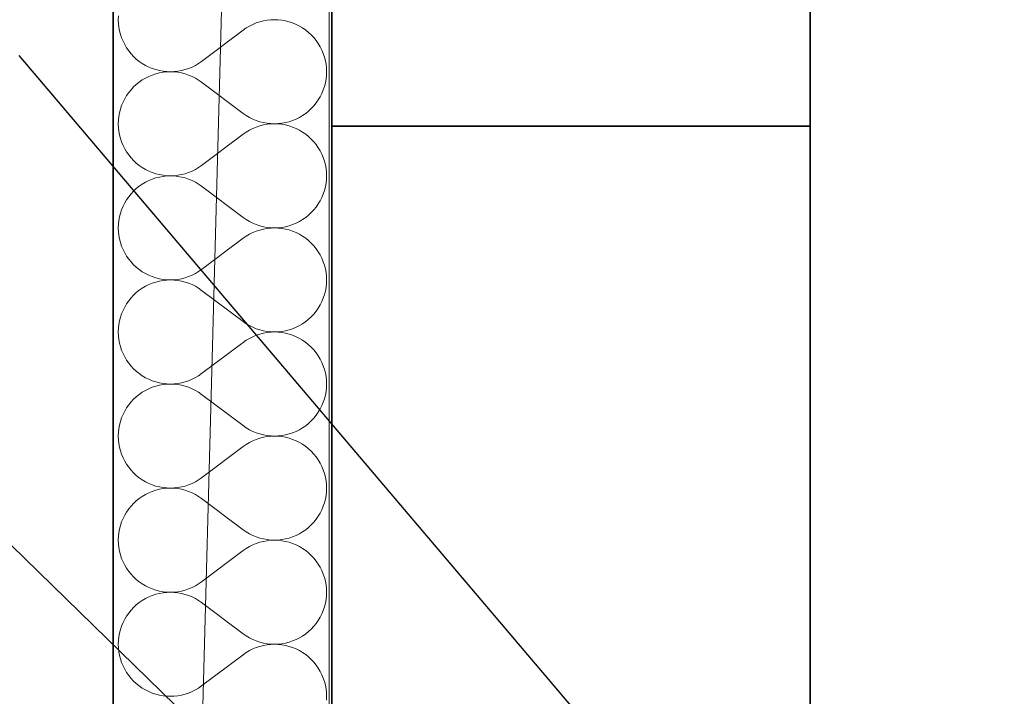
# Model space of a CAD drawing. Header units: millimetres. Extents: x -8078 to 234695, y -4319 to 602442.
# Tile 110 of 152: x 80102 to 80822, y 283991 to 284486. Entities that reach past the tile are written whole.
import ezdxf

# ---------------------------------------------------------------- set-up
doc = ezdxf.new("R2010")
doc.units = ezdxf.units.MM
doc.header["$MEASUREMENT"] = 0
for name, color, linetype in [('#podkład', 252, 'Continuous'), ('- A - ocieplenie', 7, 'Continuous'), ('FLUID-WK6-150-NUM', 7, 'Continuous'), ('Konstrukcja - Stropy', 7, 'Continuous'), ('Konstrukcja - Ściany zewnętrzne', 7, 'Continuous')]:
    doc.layers.add(name, color=color, linetype=linetype)
doc.styles.add('FDBES', font='simplex.shx')
doc.dimstyles.new('FDBES', dxfattribs={"dimscale": 50, "dimtxt": 4, "dimasz": 2.5, "dimexe": 0.8, "dimexo": 2, "dimgap": 1, "dimtad": 1, "dimdsep": 46, "dimtxsty": 'FDBES', "dimcen": 2.5, "dimclrd": 4, "dimclre": 5, "dimadec": 0, "dimazin": 0, "dimtfac": 1, "dimtmove": 0, "dimatfit": 3, "dimfxl": 1, "dimarcsym": 0})

# ---------------------------------------------------------------- blocks, each defined once
blk = doc.blocks.new('UHYGFFFF')
at = {"layer": '- A - ocieplenie', "color": 252, "linetype": 'Continuous', "lineweight": 35, "ltscale": 100}
for p, q in [((19777.48, 387506.86), (19777.48, 382744.35)), ((19937.48, 382893.65), (19937.48, 387506.86))]:
    blk.add_line(p, q, dxfattribs=at)
at = {"layer": '- A - ocieplenie', "color": 252, "linetype": 'Continuous', "lineweight": 13, "ltscale": 100}
for p, q in [((19781.39, 385007.58), (19781.29, 385004.86)), ((19781.29, 385004.86), (19781.39, 385002.14)), ((19892.83, 385004.76), (19890.13, 385004.47)), ((19895.55, 385004.86), (19892.83, 385004.76)), ((19898.27, 385004.76), (19895.55, 385004.86)), ((19900.97, 385004.47), (19898.27, 385004.76)), ((19781.39, 385002.14), (19781.68, 384999.43)), ((19781.68, 384999.43), (19782.16, 384996.76)), ((19874.95, 384998.79), (19872.72, 384997.24)), ((19877.29, 385000.18), (19874.95, 384998.79)), ((19879.72, 385001.4), (19877.29, 385000.18)), ((19882.23, 385002.45), (19879.72, 385001.4)), ((19884.81, 385003.31), (19882.23, 385002.45)), ((19887.45, 385003.98), (19884.81, 385003.31)), ((19890.13, 385004.47), (19887.45, 385003.98)), ((19903.65, 385003.99), (19900.97, 385004.47)), ((19906.29, 385003.32), (19903.65, 385003.99)), ((19908.87, 385002.46), (19906.29, 385003.32)), ((19911.38, 385001.42), (19908.87, 385002.46)), ((19913.82, 385000.21), (19911.38, 385001.42)), ((19916.16, 384998.82), (19913.82, 385000.21)), ((19918.39, 384997.27), (19916.16, 384998.82)), ((19782.16, 384996.76), (19782.83, 384994.12)), ((19782.83, 384994.12), (19783.69, 384991.54)), ((19783.69, 384991.54), (19784.73, 384989.03)), ((19872.72, 384997.24), (19842.24, 384974.38)), ((19920.51, 384995.56), (19918.39, 384997.27)), ((19922.5, 384993.71), (19920.51, 384995.56)), ((19924.36, 384991.72), (19922.5, 384993.71)), ((19926.06, 384989.6), (19924.36, 384991.72)), ((19784.73, 384989.03), (19785.95, 384986.59)), ((19785.95, 384986.59), (19787.34, 384984.25)), ((19787.34, 384984.25), (19788.89, 384982.02)), ((19927.62, 384987.37), (19926.06, 384989.6)), ((19929.01, 384985.03), (19927.62, 384987.37)), ((19930.22, 384982.59), (19929.01, 384985.03)), ((19788.89, 384982.02), (19790.6, 384979.9)), ((19790.6, 384979.9), (19792.45, 384977.91)), ((19792.45, 384977.91), (19794.45, 384976.06)), ((19794.45, 384976.06), (19796.57, 384974.35)), ((19931.27, 384980.08), (19930.22, 384982.59)), ((19932.12, 384977.5), (19931.27, 384980.08)), ((19932.8, 384974.86), (19932.12, 384977.5)), ((19796.57, 384974.35), (19798.8, 384972.8)), ((19798.8, 384972.8), (19801.14, 384971.41)), ((19801.14, 384971.41), (19803.57, 384970.2)), ((19803.57, 384970.2), (19806.09, 384969.16)), ((19806.09, 384969.16), (19808.67, 384968.3)), ((19830.14, 384968.31), (19832.72, 384969.18)), ((19832.72, 384969.18), (19835.24, 384970.22)), ((19835.24, 384970.22), (19837.67, 384971.44)), ((19837.67, 384971.44), (19840.01, 384972.83)), ((19840.01, 384972.83), (19842.24, 384974.38)), ((19933.28, 384972.19), (19932.8, 384974.86)), ((19933.57, 384969.48), (19933.28, 384972.19)), ((19933.67, 384966.76), (19933.57, 384969.48)), ((19801.14, 384962.11), (19798.8, 384960.72)), ((19803.57, 384963.33), (19801.14, 384962.11)), ((19806.09, 384964.37), (19803.57, 384963.33)), ((19808.67, 384965.23), (19806.09, 384964.37)), ((19808.67, 384968.3), (19811.31, 384967.63)), ((19811.31, 384965.9), (19808.67, 384965.23)), ((19811.31, 384967.63), (19813.98, 384967.15)), ((19813.98, 384966.38), (19811.31, 384965.9)), ((19813.98, 384967.15), (19816.69, 384966.86)), ((19816.69, 384966.67), (19813.98, 384966.38)), ((19816.69, 384966.86), (19819.41, 384966.76)), ((19819.41, 384966.76), (19816.69, 384966.67)), ((19819.41, 384966.76), (19822.13, 384966.86)), ((19822.13, 384966.66), (19819.41, 384966.76)), ((19822.13, 384966.86), (19824.83, 384967.15)), ((19824.83, 384966.37), (19822.13, 384966.66)), ((19824.83, 384967.15), (19827.51, 384967.64)), ((19827.51, 384965.89), (19824.83, 384966.37)), ((19827.51, 384967.64), (19830.14, 384968.31)), ((19830.14, 384965.21), (19827.51, 384965.89)), ((19832.72, 384964.35), (19830.14, 384965.21)), ((19835.24, 384963.31), (19832.72, 384964.35)), ((19837.67, 384962.09), (19835.24, 384963.31)), ((19840.01, 384960.7), (19837.67, 384962.09)), ((19932.8, 384958.66), (19933.28, 384961.34)), ((19933.28, 384961.34), (19933.57, 384964.04)), ((19933.57, 384964.04), (19933.67, 384966.76)), ((19792.45, 384955.61), (19790.6, 384953.62)), ((19794.45, 384957.47), (19792.45, 384955.61)), ((19796.57, 384959.17), (19794.45, 384957.47)), ((19798.8, 384960.72), (19796.57, 384959.17)), ((19842.24, 384959.14), (19840.01, 384960.7)), ((19872.72, 384936.29), (19842.24, 384959.14)), ((19931.27, 384953.44), (19932.12, 384956.03)), ((19932.12, 384956.03), (19932.8, 384958.66)), ((19785.95, 384946.93), (19784.73, 384944.5)), ((19787.34, 384949.27), (19785.95, 384946.93)), ((19788.89, 384951.51), (19787.34, 384949.27)), ((19790.6, 384953.62), (19788.89, 384951.51)), ((19927.62, 384946.16), (19929.01, 384948.5)), ((19929.01, 384948.5), (19930.22, 384950.93)), ((19930.22, 384950.93), (19931.27, 384953.44)), ((19783.69, 384941.99), (19782.83, 384939.4)), ((19784.73, 384944.5), (19783.69, 384941.99)), ((19920.51, 384937.96), (19922.5, 384939.82)), ((19922.5, 384939.82), (19924.36, 384941.81)), ((19924.36, 384941.81), (19926.06, 384943.93)), ((19926.06, 384943.93), (19927.62, 384946.16)), ((19781.68, 384934.09), (19781.39, 384931.39)), ((19782.16, 384936.77), (19781.68, 384934.09)), ((19782.83, 384939.4), (19782.16, 384936.77)), ((19872.72, 384936.29), (19874.95, 384934.73)), ((19874.95, 384934.73), (19877.29, 384933.34)), ((19877.29, 384933.34), (19879.72, 384932.12)), ((19911.38, 384932.1), (19913.82, 384933.32)), ((19913.82, 384933.32), (19916.16, 384934.71)), ((19916.16, 384934.71), (19918.39, 384936.26)), ((19918.39, 384936.26), (19920.51, 384937.96)), ((19781.39, 384931.39), (19781.29, 384928.67)), ((19781.29, 384928.67), (19781.39, 384925.95)), ((19781.39, 384925.95), (19781.68, 384923.24)), ((19879.72, 384932.12), (19882.23, 384931.08)), ((19882.23, 384926.26), (19879.72, 384925.21)), ((19882.23, 384931.08), (19884.81, 384930.22)), ((19884.81, 384927.12), (19882.23, 384926.26)), ((19884.81, 384930.22), (19887.45, 384929.54)), ((19887.45, 384927.79), (19884.81, 384927.12)), ((19887.45, 384929.54), (19890.13, 384929.06)), ((19890.13, 384928.28), (19887.45, 384927.79)), ((19890.13, 384929.06), (19892.83, 384928.77)), ((19892.83, 384928.57), (19890.13, 384928.28)), ((19892.83, 384928.77), (19895.55, 384928.67)), ((19895.55, 384928.67), (19892.83, 384928.57)), ((19895.55, 384928.67), (19898.27, 384928.76)), ((19898.27, 384928.57), (19895.55, 384928.67)), ((19898.27, 384928.76), (19900.97, 384929.05)), ((19900.97, 384928.28), (19898.27, 384928.57)), ((19900.97, 384929.05), (19903.65, 384929.53)), ((19903.65, 384927.8), (19900.97, 384928.28)), ((19903.65, 384929.53), (19906.29, 384930.21)), ((19906.29, 384927.13), (19903.65, 384927.8)), ((19906.29, 384930.21), (19908.87, 384931.06)), ((19908.87, 384926.27), (19906.29, 384927.13)), ((19908.87, 384931.06), (19911.38, 384932.1)), ((19911.38, 384925.23), (19908.87, 384926.27)), ((19913.82, 384924.02), (19911.38, 384925.23)), ((19781.68, 384923.24), (19782.16, 384920.57)), ((19782.16, 384920.57), (19782.83, 384917.93)), ((19872.72, 384921.05), (19842.24, 384898.19)), ((19874.95, 384922.6), (19872.72, 384921.05)), ((19877.29, 384923.99), (19874.95, 384922.6)), ((19879.72, 384925.21), (19877.29, 384923.99)), ((19916.16, 384922.63), (19913.82, 384924.02)), ((19918.39, 384921.08), (19916.16, 384922.63)), ((19920.51, 384919.37), (19918.39, 384921.08)), ((19922.5, 384917.52), (19920.51, 384919.37)), ((19782.83, 384917.93), (19783.69, 384915.35)), ((19783.69, 384915.35), (19784.73, 384912.84)), ((19784.73, 384912.84), (19785.95, 384910.4)), ((19924.36, 384915.53), (19922.5, 384917.52)), ((19926.06, 384913.41), (19924.36, 384915.53)), ((19927.62, 384911.18), (19926.06, 384913.41)), ((19929.01, 384908.84), (19927.62, 384911.18)), ((19785.95, 384910.4), (19787.34, 384908.06)), ((19787.34, 384908.06), (19788.89, 384905.83)), ((19788.89, 384905.83), (19790.6, 384903.71)), ((19790.6, 384903.71), (19792.45, 384901.72)), ((19930.22, 384906.4), (19929.01, 384908.84)), ((19931.27, 384903.89), (19930.22, 384906.4)), ((19932.12, 384901.31), (19931.27, 384903.89)), ((19792.45, 384901.72), (19794.45, 384899.87)), ((19794.45, 384899.87), (19796.57, 384898.16)), ((19796.57, 384898.16), (19798.8, 384896.61)), ((19798.8, 384896.61), (19801.14, 384895.22)), ((19837.67, 384895.25), (19840.01, 384896.64)), ((19840.01, 384896.64), (19842.24, 384898.19)), ((19932.8, 384898.67), (19932.12, 384901.31)), ((19933.28, 384896), (19932.8, 384898.67)), ((19801.14, 384895.22), (19803.57, 384894.01)), ((19803.57, 384894.01), (19806.09, 384892.97)), ((19806.09, 384892.97), (19808.67, 384892.11)), ((19808.67, 384892.11), (19811.31, 384891.44)), ((19811.31, 384889.71), (19808.67, 384889.03)), ((19811.31, 384891.44), (19813.98, 384890.96)), ((19813.98, 384890.19), (19811.31, 384889.71)), ((19813.98, 384890.96), (19816.69, 384890.67)), ((19816.69, 384890.48), (19813.98, 384890.19)), ((19816.69, 384890.67), (19819.41, 384890.57)), ((19819.41, 384890.57), (19816.69, 384890.48)), ((19819.41, 384890.57), (19822.13, 384890.67)), ((19822.13, 384890.47), (19819.41, 384890.57)), ((19822.13, 384890.67), (19824.83, 384890.96)), ((19824.83, 384890.18), (19822.13, 384890.47)), ((19824.83, 384890.96), (19827.51, 384891.45)), ((19827.51, 384889.7), (19824.83, 384890.18)), ((19827.51, 384891.45), (19830.14, 384892.12)), ((19830.14, 384889.02), (19827.51, 384889.7)), ((19830.14, 384892.12), (19832.72, 384892.98)), ((19832.72, 384892.98), (19835.24, 384894.03)), ((19835.24, 384894.03), (19837.67, 384895.25)), ((19933.57, 384893.29), (19933.28, 384896)), ((19933.67, 384890.57), (19933.57, 384893.29)), ((19933.57, 384887.85), (19933.67, 384890.57)), ((19796.57, 384882.98), (19794.45, 384881.28)), ((19798.8, 384884.53), (19796.57, 384882.98)), ((19801.14, 384885.92), (19798.8, 384884.53)), ((19803.57, 384887.14), (19801.14, 384885.92)), ((19806.09, 384888.18), (19803.57, 384887.14)), ((19808.67, 384889.03), (19806.09, 384888.18)), ((19832.72, 384888.16), (19830.14, 384889.02)), ((19835.24, 384887.12), (19832.72, 384888.16)), ((19837.67, 384885.9), (19835.24, 384887.12)), ((19840.01, 384884.51), (19837.67, 384885.9)), ((19842.24, 384882.95), (19840.01, 384884.51)), ((19872.72, 384860.1), (19842.24, 384882.95)), ((19932.12, 384879.84), (19932.8, 384882.47)), ((19932.8, 384882.47), (19933.28, 384885.15)), ((19933.28, 384885.15), (19933.57, 384887.85)), ((19788.89, 384875.31), (19787.34, 384873.08)), ((19790.6, 384877.43), (19788.89, 384875.31)), ((19792.45, 384879.42), (19790.6, 384877.43)), ((19794.45, 384881.28), (19792.45, 384879.42)), ((19930.22, 384874.74), (19931.27, 384877.25)), ((19931.27, 384877.25), (19932.12, 384879.84)), ((19784.73, 384868.31), (19783.69, 384865.8)), ((19785.95, 384870.74), (19784.73, 384868.31)), ((19787.34, 384873.08), (19785.95, 384870.74)), ((19924.36, 384865.62), (19926.06, 384867.73)), ((19926.06, 384867.73), (19927.62, 384869.97)), ((19927.62, 384869.97), (19929.01, 384872.31)), ((19929.01, 384872.31), (19930.22, 384874.74)), ((19782.16, 384860.58), (19781.68, 384857.9)), ((19782.83, 384863.21), (19782.16, 384860.58)), ((19783.69, 384865.8), (19782.83, 384863.21)), ((19918.39, 384860.07), (19920.51, 384861.77)), ((19920.51, 384861.77), (19922.5, 384863.63)), ((19922.5, 384863.63), (19924.36, 384865.62)), ((19781.39, 384855.2), (19781.29, 384852.48)), ((19781.68, 384857.9), (19781.39, 384855.2)), ((19872.72, 384860.1), (19874.95, 384858.54)), ((19874.95, 384858.54), (19877.29, 384857.15)), ((19877.29, 384857.15), (19879.72, 384855.93)), ((19879.72, 384855.93), (19882.23, 384854.89)), ((19882.23, 384854.89), (19884.81, 384854.03)), ((19884.81, 384854.03), (19887.45, 384853.35)), ((19887.45, 384853.35), (19890.13, 384852.87)), ((19900.97, 384852.86), (19903.65, 384853.34)), ((19903.65, 384853.34), (19906.29, 384854.01)), ((19906.29, 384854.01), (19908.87, 384854.87)), ((19908.87, 384854.87), (19911.38, 384855.91)), ((19911.38, 384855.91), (19913.82, 384857.13)), ((19913.82, 384857.13), (19916.16, 384858.52)), ((19916.16, 384858.52), (19918.39, 384860.07)), ((19781.29, 384852.48), (19781.39, 384849.76)), ((19781.39, 384849.76), (19781.68, 384847.05)), ((19781.68, 384847.05), (19782.16, 384844.38)), ((19874.95, 384846.41), (19872.72, 384844.86)), ((19877.29, 384847.8), (19874.95, 384846.41)), ((19879.72, 384849.02), (19877.29, 384847.8)), ((19882.23, 384850.06), (19879.72, 384849.02)), ((19884.81, 384850.93), (19882.23, 384850.06)), ((19887.45, 384851.6), (19884.81, 384850.93)), ((19890.13, 384852.09), (19887.45, 384851.6)), ((19890.13, 384852.87), (19892.83, 384852.58)), ((19892.83, 384852.38), (19890.13, 384852.09)), ((19892.83, 384852.58), (19895.55, 384852.48)), ((19895.55, 384852.48), (19892.83, 384852.38)), ((19895.55, 384852.48), (19898.27, 384852.57)), ((19898.27, 384852.38), (19895.55, 384852.48)), ((19898.27, 384852.57), (19900.97, 384852.86)), ((19900.97, 384852.09), (19898.27, 384852.38)), ((19903.65, 384851.61), (19900.97, 384852.09)), ((19906.29, 384850.94), (19903.65, 384851.61)), ((19908.87, 384850.08), (19906.29, 384850.94)), ((19911.38, 384849.04), (19908.87, 384850.08)), ((19913.82, 384847.83), (19911.38, 384849.04)), ((19916.16, 384846.44), (19913.82, 384847.83)), ((19918.39, 384844.89), (19916.16, 384846.44)), ((19782.16, 384844.38), (19782.83, 384841.74)), ((19782.83, 384841.74), (19783.69, 384839.16)), ((19783.69, 384839.16), (19784.73, 384836.65)), ((19872.72, 384844.86), (19842.24, 384822)), ((19920.51, 384843.18), (19918.39, 384844.89)), ((19922.5, 384841.33), (19920.51, 384843.18)), ((19924.36, 384839.34), (19922.5, 384841.33)), ((19926.06, 384837.22), (19924.36, 384839.34)), ((19784.73, 384836.65), (19785.95, 384834.21)), ((19785.95, 384834.21), (19787.34, 384831.87)), ((19787.34, 384831.87), (19788.89, 384829.64)), ((19927.62, 384834.99), (19926.06, 384837.22)), ((19929.01, 384832.65), (19927.62, 384834.99)), ((19930.22, 384830.21), (19929.01, 384832.65)), ((19788.89, 384829.64), (19790.6, 384827.52)), ((19790.6, 384827.52), (19792.45, 384825.53)), ((19792.45, 384825.53), (19794.45, 384823.68)), ((19931.27, 384827.7), (19930.22, 384830.21)), ((19932.12, 384825.12), (19931.27, 384827.7)), ((19932.8, 384822.48), (19932.12, 384825.12)), ((19794.45, 384823.68), (19796.57, 384821.97)), ((19796.57, 384821.97), (19798.8, 384820.42)), ((19798.8, 384820.42), (19801.14, 384819.03)), ((19801.14, 384819.03), (19803.57, 384817.82)), ((19803.57, 384817.82), (19806.09, 384816.78)), ((19832.72, 384816.79), (19835.24, 384817.84)), ((19835.24, 384817.84), (19837.67, 384819.06)), ((19837.67, 384819.06), (19840.01, 384820.45)), ((19840.01, 384820.45), (19842.24, 384822)), ((19933.28, 384819.81), (19932.8, 384822.48)), ((19933.57, 384817.1), (19933.28, 384819.81)), ((19803.57, 384810.95), (19801.14, 384809.73)), ((19806.09, 384811.99), (19803.57, 384810.95)), ((19806.09, 384816.78), (19808.67, 384815.92)), ((19808.67, 384812.84), (19806.09, 384811.99)), ((19808.67, 384815.92), (19811.31, 384815.25)), ((19811.31, 384813.52), (19808.67, 384812.84)), ((19811.31, 384815.25), (19813.98, 384814.77)), ((19813.98, 384814), (19811.31, 384813.52)), ((19813.98, 384814.77), (19816.69, 384814.48)), ((19816.69, 384814.29), (19813.98, 384814)), ((19816.69, 384814.48), (19819.41, 384814.38)), ((19819.41, 384814.38), (19816.69, 384814.29)), ((19819.41, 384814.38), (19822.13, 384814.48)), ((19822.13, 384814.28), (19819.41, 384814.38)), ((19822.13, 384814.48), (19824.83, 384814.77)), ((19824.83, 384813.99), (19822.13, 384814.28)), ((19824.83, 384814.77), (19827.51, 384815.26)), ((19827.51, 384813.51), (19824.83, 384813.99)), ((19827.51, 384815.26), (19830.14, 384815.93)), ((19830.14, 384812.83), (19827.51, 384813.51)), ((19830.14, 384815.93), (19832.72, 384816.79)), ((19832.72, 384811.97), (19830.14, 384812.83)), ((19835.24, 384810.93), (19832.72, 384811.97)), ((19837.67, 384809.71), (19835.24, 384810.93)), ((19933.28, 384808.96), (19933.57, 384811.66)), ((19933.67, 384814.38), (19933.57, 384817.1)), ((19933.57, 384811.66), (19933.67, 384814.38)), ((19792.45, 384803.23), (19790.6, 384801.24)), ((19794.45, 384805.09), (19792.45, 384803.23)), ((19796.57, 384806.79), (19794.45, 384805.09)), ((19798.8, 384808.34), (19796.57, 384806.79)), ((19801.14, 384809.73), (19798.8, 384808.34)), ((19840.01, 384808.32), (19837.67, 384809.71)), ((19842.24, 384806.76), (19840.01, 384808.32)), ((19872.72, 384783.91), (19842.24, 384806.76)), ((19931.27, 384801.06), (19932.12, 384803.64)), ((19932.12, 384803.64), (19932.8, 384806.28)), ((19932.8, 384806.28), (19933.28, 384808.96)), ((19787.34, 384796.89), (19785.95, 384794.55)), ((19788.89, 384799.12), (19787.34, 384796.89)), ((19790.6, 384801.24), (19788.89, 384799.12)), ((19927.62, 384793.78), (19929.01, 384796.12)), ((19929.01, 384796.12), (19930.22, 384798.55)), ((19930.22, 384798.55), (19931.27, 384801.06)), ((19783.69, 384789.6), (19782.83, 384787.02)), ((19784.73, 384792.12), (19783.69, 384789.6)), ((19785.95, 384794.55), (19784.73, 384792.12)), ((19922.5, 384787.44), (19924.36, 384789.43)), ((19924.36, 384789.43), (19926.06, 384791.54)), ((19926.06, 384791.54), (19927.62, 384793.78)), ((19781.68, 384781.71), (19781.39, 384779.01)), ((19782.16, 384784.39), (19781.68, 384781.71)), ((19782.83, 384787.02), (19782.16, 384784.39)), ((19872.72, 384783.91), (19874.95, 384782.35)), ((19874.95, 384782.35), (19877.29, 384780.96)), ((19913.82, 384780.94), (19916.16, 384782.33)), ((19916.16, 384782.33), (19918.39, 384783.88)), ((19918.39, 384783.88), (19920.51, 384785.58)), ((19920.51, 384785.58), (19922.5, 384787.44)), ((19781.39, 384779.01), (19781.29, 384776.29)), ((19781.29, 384776.29), (19781.39, 384773.57)), ((19877.29, 384780.96), (19879.72, 384779.74)), ((19879.72, 384779.74), (19882.23, 384778.7)), ((19882.23, 384778.7), (19884.81, 384777.84)), ((19884.81, 384774.74), (19882.23, 384773.87)), ((19884.81, 384777.84), (19887.45, 384777.16)), ((19887.45, 384775.41), (19884.81, 384774.74)), ((19887.45, 384777.16), (19890.13, 384776.68)), ((19890.13, 384775.9), (19887.45, 384775.41)), ((19890.13, 384776.68), (19892.83, 384776.39)), ((19892.83, 384776.19), (19890.13, 384775.9)), ((19892.83, 384776.39), (19895.55, 384776.29)), ((19895.55, 384776.29), (19892.83, 384776.19)), ((19895.55, 384776.29), (19898.27, 384776.38)), ((19898.27, 384776.19), (19895.55, 384776.29)), ((19898.27, 384776.38), (19900.97, 384776.67)), ((19900.97, 384775.9), (19898.27, 384776.19)), ((19900.97, 384776.67), (19903.65, 384777.15)), ((19903.65, 384775.42), (19900.97, 384775.9)), ((19903.65, 384777.15), (19906.29, 384777.82)), ((19906.29, 384774.75), (19903.65, 384775.42)), ((19906.29, 384777.82), (19908.87, 384778.68)), ((19908.87, 384773.89), (19906.29, 384774.75)), ((19908.87, 384778.68), (19911.38, 384779.72)), ((19911.38, 384779.72), (19913.82, 384780.94)), ((19781.39, 384773.57), (19781.68, 384770.86)), ((19781.68, 384770.86), (19782.16, 384768.19)), ((19782.16, 384768.19), (19782.83, 384765.55)), ((19872.72, 384768.67), (19842.24, 384745.81)), ((19874.95, 384770.22), (19872.72, 384768.67)), ((19877.29, 384771.61), (19874.95, 384770.22)), ((19879.72, 384772.83), (19877.29, 384771.61)), ((19882.23, 384773.87), (19879.72, 384772.83)), ((19911.38, 384772.85), (19908.87, 384773.89)), ((19913.82, 384771.63), (19911.38, 384772.85)), ((19916.16, 384770.25), (19913.82, 384771.63)), ((19918.39, 384768.7), (19916.16, 384770.25)), ((19920.51, 384766.99), (19918.39, 384768.7)), ((19922.5, 384765.14), (19920.51, 384766.99)), ((19782.83, 384765.55), (19783.69, 384762.97)), ((19783.69, 384762.97), (19784.73, 384760.46)), ((19784.73, 384760.46), (19785.95, 384758.02)), ((19924.36, 384763.15), (19922.5, 384765.14)), ((19926.06, 384761.03), (19924.36, 384763.15)), ((19927.62, 384758.79), (19926.06, 384761.03)), ((19785.95, 384758.02), (19787.34, 384755.68)), ((19787.34, 384755.68), (19788.89, 384753.45)), ((19788.89, 384753.45), (19790.6, 384751.33)), ((19929.01, 384756.46), (19927.62, 384758.79)), ((19930.22, 384754.02), (19929.01, 384756.46)), ((19931.27, 384751.51), (19930.22, 384754.02)), ((19790.6, 384751.33), (19792.45, 384749.34)), ((19792.45, 384749.34), (19794.45, 384747.49)), ((19794.45, 384747.49), (19796.57, 384745.78)), ((19796.57, 384745.78), (19798.8, 384744.23)), ((19840.01, 384744.26), (19842.24, 384745.81)), ((19932.12, 384748.93), (19931.27, 384751.51)), ((19932.8, 384746.29), (19932.12, 384748.93)), ((19933.28, 384743.62), (19932.8, 384746.29)), ((19798.8, 384744.23), (19801.14, 384742.84)), ((19801.14, 384742.84), (19803.57, 384741.63)), ((19803.57, 384741.63), (19806.09, 384740.59)), ((19806.09, 384740.59), (19808.67, 384739.73)), ((19808.67, 384739.73), (19811.31, 384739.06)), ((19811.31, 384739.06), (19813.98, 384738.58)), ((19813.98, 384738.58), (19816.69, 384738.29)), ((19816.69, 384738.1), (19813.98, 384737.81)), ((19816.69, 384738.29), (19819.41, 384738.19)), ((19819.41, 384738.19), (19816.69, 384738.1)), ((19819.41, 384738.19), (19822.13, 384738.29)), ((19822.13, 384738.09), (19819.41, 384738.19)), ((19822.13, 384738.29), (19824.83, 384738.58)), ((19824.83, 384737.8), (19822.13, 384738.09)), ((19824.83, 384738.58), (19827.51, 384739.07)), ((19827.51, 384739.07), (19830.14, 384739.74)), ((19830.14, 384739.74), (19832.72, 384740.6)), ((19832.72, 384740.6), (19835.24, 384741.65)), ((19835.24, 384741.65), (19837.67, 384742.87)), ((19837.67, 384742.87), (19840.01, 384744.26)), ((19933.57, 384740.91), (19933.28, 384743.62)), ((19933.67, 384738.19), (19933.57, 384740.91)), ((19933.57, 384735.47), (19933.67, 384738.19)), ((19798.8, 384732.15), (19796.57, 384730.6)), ((19801.14, 384733.54), (19798.8, 384732.15)), ((19803.57, 384734.76), (19801.14, 384733.54)), ((19806.09, 384735.8), (19803.57, 384734.76)), ((19808.67, 384736.65), (19806.09, 384735.8)), ((19811.31, 384737.33), (19808.67, 384736.65)), ((19813.98, 384737.81), (19811.31, 384737.33)), ((19827.51, 384737.31), (19824.83, 384737.8)), ((19830.14, 384736.64), (19827.51, 384737.31)), ((19832.72, 384735.78), (19830.14, 384736.64)), ((19835.24, 384734.74), (19832.72, 384735.78)), ((19837.67, 384733.52), (19835.24, 384734.74)), ((19840.01, 384732.13), (19837.67, 384733.52)), ((19842.24, 384730.57), (19840.01, 384732.13)), ((19932.8, 384730.09), (19933.28, 384732.77)), ((19933.28, 384732.77), (19933.57, 384735.47)), ((19790.6, 384725.05), (19788.89, 384722.93)), ((19792.45, 384727.04), (19790.6, 384725.05)), ((19794.45, 384728.9), (19792.45, 384727.04)), ((19796.57, 384730.6), (19794.45, 384728.9)), ((19872.72, 384707.72), (19842.24, 384730.57)), ((19930.22, 384722.36), (19931.27, 384724.87)), ((19931.27, 384724.87), (19932.12, 384727.45)), ((19932.12, 384727.45), (19932.8, 384730.09)), ((19785.95, 384718.36), (19784.73, 384715.93)), ((19787.34, 384720.7), (19785.95, 384718.36)), ((19788.89, 384722.93), (19787.34, 384720.7)), ((19926.06, 384715.35), (19927.62, 384717.59)), ((19927.62, 384717.59), (19929.01, 384719.93)), ((19929.01, 384719.93), (19930.22, 384722.36)), ((19782.83, 384710.83), (19782.16, 384708.2)), ((19783.69, 384713.41), (19782.83, 384710.83)), ((19784.73, 384715.93), (19783.69, 384713.41)), ((19918.39, 384707.69), (19920.51, 384709.39)), ((19920.51, 384709.39), (19922.5, 384711.25)), ((19922.5, 384711.25), (19924.36, 384713.24)), ((19924.36, 384713.24), (19926.06, 384715.35)), ((19781.39, 384702.81), (19781.29, 384700.1)), ((19781.68, 384705.52), (19781.39, 384702.81)), ((19782.16, 384708.2), (19781.68, 384705.52)), ((19872.72, 384707.72), (19874.95, 384706.16)), ((19874.95, 384706.16), (19877.29, 384704.77)), ((19877.29, 384704.77), (19879.72, 384703.55)), ((19879.72, 384703.55), (19882.23, 384702.51)), ((19882.23, 384702.51), (19884.81, 384701.65)), ((19906.29, 384701.63), (19908.87, 384702.49)), ((19908.87, 384702.49), (19911.38, 384703.53)), ((19911.38, 384703.53), (19913.82, 384704.75)), ((19913.82, 384704.75), (19916.16, 384706.14)), ((19916.16, 384706.14), (19918.39, 384707.69)), ((19781.29, 384700.1), (19781.39, 384697.38)), ((19781.39, 384697.38), (19781.68, 384694.67)), ((19781.68, 384694.67), (19782.16, 384692)), ((19877.29, 384695.42), (19874.95, 384694.03)), ((19879.72, 384696.64), (19877.29, 384695.42)), ((19882.23, 384697.68), (19879.72, 384696.64)), ((19884.81, 384698.54), (19882.23, 384697.68)), ((19884.81, 384701.65), (19887.45, 384700.97)), ((19887.45, 384699.22), (19884.81, 384698.54)), ((19887.45, 384700.97), (19890.13, 384700.49)), ((19890.13, 384699.7), (19887.45, 384699.22)), ((19890.13, 384700.49), (19892.83, 384700.2)), ((19892.83, 384700), (19890.13, 384699.7)), ((19892.83, 384700.2), (19895.55, 384700.1)), ((19895.55, 384700.1), (19892.83, 384700)), ((19895.55, 384700.1), (19898.27, 384700.19)), ((19898.27, 384700), (19895.55, 384700.1)), ((19898.27, 384700.19), (19900.97, 384700.48)), ((19900.97, 384699.71), (19898.27, 384700)), ((19900.97, 384700.48), (19903.65, 384700.96)), ((19903.65, 384699.23), (19900.97, 384699.71)), ((19903.65, 384700.96), (19906.29, 384701.63)), ((19906.29, 384698.56), (19903.65, 384699.23)), ((19908.87, 384697.7), (19906.29, 384698.56)), ((19911.38, 384696.66), (19908.87, 384697.7)), ((19913.82, 384695.44), (19911.38, 384696.66)), ((19916.16, 384694.06), (19913.82, 384695.44)), ((19782.16, 384692), (19782.83, 384689.36)), ((19782.83, 384689.36), (19783.69, 384686.78)), ((19872.72, 384692.48), (19842.24, 384669.62)), ((19874.95, 384694.03), (19872.72, 384692.48)), ((19918.39, 384692.51), (19916.16, 384694.06)), ((19920.51, 384690.8), (19918.39, 384692.51)), ((19922.5, 384688.95), (19920.51, 384690.8)), ((19924.36, 384686.96), (19922.5, 384688.95)), ((19783.69, 384686.78), (19784.73, 384684.26)), ((19784.73, 384684.26), (19785.95, 384681.83)), ((19785.95, 384681.83), (19787.34, 384679.49)), ((19926.06, 384684.84), (19924.36, 384686.96)), ((19927.62, 384682.6), (19926.06, 384684.84)), ((19929.01, 384680.26), (19927.62, 384682.6)), ((19930.22, 384677.83), (19929.01, 384680.26)), ((19787.34, 384679.49), (19788.89, 384677.26)), ((19788.89, 384677.26), (19790.6, 384675.14)), ((19790.6, 384675.14), (19792.45, 384673.15)), ((19792.45, 384673.15), (19794.45, 384671.3)), ((19931.27, 384675.32), (19930.22, 384677.83)), ((19932.12, 384672.74), (19931.27, 384675.32)), ((19794.45, 384671.3), (19796.57, 384669.59)), ((19796.57, 384669.59), (19798.8, 384668.04)), ((19798.8, 384668.04), (19801.14, 384666.65)), ((19801.14, 384666.65), (19803.57, 384665.44)), ((19835.24, 384665.46), (19837.67, 384666.68)), ((19837.67, 384666.68), (19840.01, 384668.07)), ((19840.01, 384668.07), (19842.24, 384669.62)), ((19932.8, 384670.1), (19932.12, 384672.74)), ((19933.28, 384667.42), (19932.8, 384670.1)), ((19933.57, 384664.72), (19933.28, 384667.42)), ((19803.57, 384665.44), (19806.09, 384664.4)), ((19806.09, 384659.61), (19803.57, 384658.57)), ((19806.09, 384664.4), (19808.67, 384663.54)), ((19808.67, 384660.46), (19806.09, 384659.61)), ((19808.67, 384663.54), (19811.31, 384662.87)), ((19811.31, 384661.13), (19808.67, 384660.46)), ((19811.31, 384662.87), (19813.98, 384662.39)), ((19813.98, 384661.62), (19811.31, 384661.13)), ((19813.98, 384662.39), (19816.69, 384662.1)), ((19816.69, 384661.91), (19813.98, 384661.62)), ((19816.69, 384662.1), (19819.41, 384662)), ((19819.41, 384662), (19816.69, 384661.91)), ((19819.41, 384662), (19822.13, 384662.1)), ((19822.13, 384661.9), (19819.41, 384662)), ((19822.13, 384662.1), (19824.83, 384662.39)), ((19824.83, 384661.61), (19822.13, 384661.9)), ((19824.83, 384662.39), (19827.51, 384662.88)), ((19827.51, 384661.12), (19824.83, 384661.61)), ((19827.51, 384662.88), (19830.14, 384663.55)), ((19830.14, 384660.45), (19827.51, 384661.12)), ((19830.14, 384663.55), (19832.72, 384664.41)), ((19832.72, 384659.59), (19830.14, 384660.45)), ((19832.72, 384664.41), (19835.24, 384665.46)), ((19835.24, 384658.55), (19832.72, 384659.59)), ((19933.28, 384656.58), (19933.57, 384659.28)), ((19933.67, 384662), (19933.57, 384664.72)), ((19933.57, 384659.28), (19933.67, 384662)), ((19794.45, 384652.7), (19792.45, 384650.85)), ((19796.57, 384654.41), (19794.45, 384652.7)), ((19798.8, 384655.96), (19796.57, 384654.41)), ((19801.14, 384657.35), (19798.8, 384655.96)), ((19803.57, 384658.57), (19801.14, 384657.35)), ((19837.67, 384657.33), (19835.24, 384658.55)), ((19840.01, 384655.94), (19837.67, 384657.33)), ((19842.24, 384654.38), (19840.01, 384655.94)), ((19872.72, 384631.52), (19842.24, 384654.38)), ((19932.12, 384651.26), (19932.8, 384653.9)), ((19932.8, 384653.9), (19933.28, 384656.58)), ((19787.34, 384644.51), (19785.95, 384642.17)), ((19788.89, 384646.74), (19787.34, 384644.51)), ((19790.6, 384648.86), (19788.89, 384646.74)), ((19792.45, 384650.85), (19790.6, 384648.86)), ((19929.01, 384643.74), (19930.22, 384646.17)), ((19930.22, 384646.17), (19931.27, 384648.68)), ((19931.27, 384648.68), (19932.12, 384651.26)), ((19783.69, 384637.22), (19782.83, 384634.64)), ((19784.73, 384639.74), (19783.69, 384637.22)), ((19785.95, 384642.17), (19784.73, 384639.74)), ((19922.5, 384635.05), (19924.36, 384637.05)), ((19924.36, 384637.05), (19926.06, 384639.16)), ((19926.06, 384639.16), (19927.62, 384641.4)), ((19927.62, 384641.4), (19929.01, 384643.74)), ((19782.16, 384632.01), (19781.68, 384629.33)), ((19782.83, 384634.64), (19782.16, 384632.01)), ((19872.72, 384631.52), (19874.95, 384629.97)), ((19874.95, 384629.97), (19877.29, 384628.58)), ((19913.82, 384628.56), (19916.16, 384629.94)), ((19916.16, 384629.94), (19918.39, 384631.5)), ((19918.39, 384631.5), (19920.51, 384633.2)), ((19920.51, 384633.2), (19922.5, 384635.05)), ((19781.39, 384626.62), (19781.29, 384623.91)), ((19781.29, 384623.91), (19781.39, 384621.19)), ((19781.68, 384629.33), (19781.39, 384626.62)), ((19877.29, 384628.58), (19879.72, 384627.36)), ((19879.72, 384627.36), (19882.23, 384626.32)), ((19882.23, 384626.32), (19884.81, 384625.46)), ((19884.81, 384625.46), (19887.45, 384624.78)), ((19887.45, 384623.03), (19884.81, 384622.35)), ((19887.45, 384624.78), (19890.13, 384624.3)), ((19890.13, 384623.51), (19887.45, 384623.03)), ((19890.13, 384624.3), (19892.83, 384624)), ((19892.83, 384623.81), (19890.13, 384623.51)), ((19892.83, 384624), (19895.55, 384623.91)), ((19895.55, 384623.91), (19892.83, 384623.81)), ((19895.55, 384623.91), (19898.27, 384624)), ((19898.27, 384623.81), (19895.55, 384623.91)), ((19898.27, 384624), (19900.97, 384624.29)), ((19900.97, 384623.52), (19898.27, 384623.81)), ((19900.97, 384624.29), (19903.65, 384624.77)), ((19903.65, 384623.04), (19900.97, 384623.52)), ((19903.65, 384624.77), (19906.29, 384625.44)), ((19906.29, 384622.37), (19903.65, 384623.04)), ((19906.29, 384625.44), (19908.87, 384626.3)), ((19908.87, 384626.3), (19911.38, 384627.34)), ((19911.38, 384627.34), (19913.82, 384628.56)), ((19781.39, 384621.19), (19781.68, 384618.48)), ((19781.68, 384618.48), (19782.16, 384615.8)), ((19782.16, 384615.8), (19782.83, 384613.17)), ((19872.72, 384616.29), (19842.24, 384593.43)), ((19874.95, 384617.84), (19872.72, 384616.29)), ((19877.29, 384619.23), (19874.95, 384617.84)), ((19879.72, 384620.45), (19877.29, 384619.23)), ((19882.23, 384621.49), (19879.72, 384620.45)), ((19884.81, 384622.35), (19882.23, 384621.49)), ((19908.87, 384621.51), (19906.29, 384622.37)), ((19911.38, 384620.47), (19908.87, 384621.51)), ((19913.82, 384619.25), (19911.38, 384620.47)), ((19916.16, 384617.87), (19913.82, 384619.25)), ((19918.39, 384616.32), (19916.16, 384617.87)), ((19920.51, 384614.61), (19918.39, 384616.32)), ((19782.83, 384613.17), (19783.69, 384610.59)), ((19783.69, 384610.59), (19784.73, 384608.07)), ((19922.5, 384612.76), (19920.51, 384614.61)), ((19924.36, 384610.77), (19922.5, 384612.76)), ((19926.06, 384608.65), (19924.36, 384610.77)), ((19927.62, 384606.41), (19926.06, 384608.65)), ((19784.73, 384608.07), (19785.95, 384605.64)), ((19785.95, 384605.64), (19787.34, 384603.3)), ((19787.34, 384603.3), (19788.89, 384601.07)), ((19788.89, 384601.07), (19790.6, 384598.95)), ((19929.01, 384604.07), (19927.62, 384606.41)), ((19930.22, 384601.64), (19929.01, 384604.07)), ((19931.27, 384599.13), (19930.22, 384601.64)), ((19790.6, 384598.95), (19792.45, 384596.96)), ((19792.45, 384596.96), (19794.45, 384595.11)), ((19794.45, 384595.11), (19796.57, 384593.4)), ((19932.12, 384596.55), (19931.27, 384599.13)), ((19932.8, 384593.91), (19932.12, 384596.55)), ((19933.28, 384591.23), (19932.8, 384593.91)), ((19796.57, 384593.4), (19798.8, 384591.85)), ((19798.8, 384591.85), (19801.14, 384590.46)), ((19801.14, 384590.46), (19803.57, 384589.25)), ((19803.57, 384589.25), (19806.09, 384588.21)), ((19806.09, 384588.21), (19808.67, 384587.35)), ((19808.67, 384587.35), (19811.31, 384586.68)), ((19811.31, 384586.68), (19813.98, 384586.19)), ((19824.83, 384586.2), (19827.51, 384586.69)), ((19827.51, 384586.69), (19830.14, 384587.36)), ((19830.14, 384587.36), (19832.72, 384588.22)), ((19832.72, 384588.22), (19835.24, 384589.27)), ((19835.24, 384589.27), (19837.67, 384590.49)), ((19837.67, 384590.49), (19840.01, 384591.88)), ((19840.01, 384591.88), (19842.24, 384593.43)), ((19933.57, 384588.53), (19933.28, 384591.23)), ((19933.67, 384585.81), (19933.57, 384588.53)), ((19798.8, 384579.77), (19796.57, 384578.22)), ((19801.14, 384581.16), (19798.8, 384579.77)), ((19803.57, 384582.38), (19801.14, 384581.16)), ((19806.09, 384583.42), (19803.57, 384582.38)), ((19808.67, 384584.27), (19806.09, 384583.42)), ((19811.31, 384584.94), (19808.67, 384584.27)), ((19813.98, 384585.43), (19811.31, 384584.94)), ((19813.98, 384586.19), (19816.69, 384585.91)), ((19816.69, 384585.71), (19813.98, 384585.43)), ((19816.69, 384585.91), (19819.41, 384585.81)), ((19819.41, 384585.81), (19816.69, 384585.71)), ((19819.41, 384585.81), (19822.13, 384585.91)), ((19822.13, 384585.71), (19819.41, 384585.81)), ((19822.13, 384585.91), (19824.83, 384586.2)), ((19824.83, 384585.42), (19822.13, 384585.71)), ((19827.51, 384584.93), (19824.83, 384585.42)), ((19830.14, 384584.26), (19827.51, 384584.93)), ((19832.72, 384583.4), (19830.14, 384584.26)), ((19835.24, 384582.35), (19832.72, 384583.4)), ((19837.67, 384581.14), (19835.24, 384582.35)), ((19840.01, 384579.74), (19837.67, 384581.14)), ((19842.24, 384578.19), (19840.01, 384579.74)), ((19932.8, 384577.71), (19933.28, 384580.39)), ((19933.28, 384580.39), (19933.57, 384583.09)), ((19933.57, 384583.09), (19933.67, 384585.81)), ((19790.6, 384572.67), (19788.89, 384570.55)), ((19792.45, 384574.66), (19790.6, 384572.67)), ((19794.45, 384576.51), (19792.45, 384574.66)), ((19796.57, 384578.22), (19794.45, 384576.51)), ((19872.72, 384555.33), (19842.24, 384578.19)), ((19930.22, 384569.98), (19931.27, 384572.49)), ((19931.27, 384572.49), (19932.12, 384575.07)), ((19932.12, 384575.07), (19932.8, 384577.71)), ((19785.95, 384565.98), (19784.73, 384563.55)), ((19787.34, 384568.32), (19785.95, 384565.98)), ((19788.89, 384570.55), (19787.34, 384568.32)), ((19926.06, 384562.97), (19927.62, 384565.21)), ((19927.62, 384565.21), (19929.01, 384567.55)), ((19929.01, 384567.55), (19930.22, 384569.98)), ((19782.83, 384558.45), (19782.16, 384555.82)), ((19783.69, 384561.03), (19782.83, 384558.45)), ((19784.73, 384563.55), (19783.69, 384561.03)), ((19920.51, 384557.01), (19922.5, 384558.86)), ((19922.5, 384558.86), (19924.36, 384560.86)), ((19924.36, 384560.86), (19926.06, 384562.97)), ((19781.68, 384553.14), (19781.39, 384550.43)), ((19782.16, 384555.82), (19781.68, 384553.14)), ((19872.72, 384555.33), (19874.95, 384553.78)), ((19874.95, 384553.78), (19877.29, 384552.39)), ((19877.29, 384552.39), (19879.72, 384551.17)), ((19879.72, 384551.17), (19882.23, 384550.13)), ((19908.87, 384550.11), (19911.38, 384551.15)), ((19911.38, 384551.15), (19913.82, 384552.37)), ((19913.82, 384552.37), (19916.16, 384553.75)), ((19916.16, 384553.75), (19918.39, 384555.31)), ((19918.39, 384555.31), (19920.51, 384557.01)), ((19781.39, 384550.43), (19781.29, 384547.72)), ((19781.29, 384547.72), (19781.39, 384545)), ((19781.39, 384545), (19781.68, 384542.29)), ((19879.72, 384544.26), (19877.29, 384543.04)), ((19882.23, 384545.3), (19879.72, 384544.26)), ((19882.23, 384550.13), (19884.81, 384549.27)), ((19884.81, 384546.16), (19882.23, 384545.3)), ((19884.81, 384549.27), (19887.45, 384548.59)), ((19887.45, 384546.84), (19884.81, 384546.16)), ((19887.45, 384548.59), (19890.13, 384548.11)), ((19890.13, 384547.32), (19887.45, 384546.84)), ((19890.13, 384548.11), (19892.83, 384547.81)), ((19892.83, 384547.62), (19890.13, 384547.32)), ((19892.83, 384547.81), (19895.55, 384547.72)), ((19895.55, 384547.72), (19892.83, 384547.62)), ((19895.55, 384547.72), (19898.27, 384547.81)), ((19898.27, 384547.62), (19895.55, 384547.72)), ((19898.27, 384547.81), (19900.97, 384548.1)), ((19900.97, 384547.33), (19898.27, 384547.62)), ((19900.97, 384548.1), (19903.65, 384548.58)), ((19903.65, 384546.85), (19900.97, 384547.33)), ((19903.65, 384548.58), (19906.29, 384549.25)), ((19906.29, 384546.18), (19903.65, 384546.85)), ((19906.29, 384549.25), (19908.87, 384550.11)), ((19908.87, 384545.32), (19906.29, 384546.18)), ((19911.38, 384544.28), (19908.87, 384545.32)), ((19913.82, 384543.06), (19911.38, 384544.28)), ((19781.68, 384542.29), (19782.16, 384539.61)), ((19782.16, 384539.61), (19782.83, 384536.98)), ((19782.83, 384536.98), (19783.69, 384534.4)), ((19872.72, 384540.1), (19842.24, 384517.24)), ((19874.95, 384541.65), (19872.72, 384540.1)), ((19877.29, 384543.04), (19874.95, 384541.65)), ((19916.16, 384541.68), (19913.82, 384543.06)), ((19918.39, 384540.13), (19916.16, 384541.68)), ((19920.51, 384538.42), (19918.39, 384540.13)), ((19922.5, 384536.57), (19920.51, 384538.42)), ((19924.36, 384534.58), (19922.5, 384536.57)), ((19783.69, 384534.4), (19784.73, 384531.88)), ((19784.73, 384531.88), (19785.95, 384529.45)), ((19785.95, 384529.45), (19787.34, 384527.11)), ((19926.06, 384532.46), (19924.36, 384534.58)), ((19927.62, 384530.22), (19926.06, 384532.46)), ((19929.01, 384527.88), (19927.62, 384530.22)), ((19787.34, 384527.11), (19788.89, 384524.88)), ((19788.89, 384524.88), (19790.6, 384522.76)), ((19790.6, 384522.76), (19792.45, 384520.77)), ((19930.22, 384525.45), (19929.01, 384527.88)), ((19931.27, 384522.94), (19930.22, 384525.45)), ((19932.12, 384520.36), (19931.27, 384522.94)), ((19792.45, 384520.77), (19794.45, 384518.92)), ((19794.45, 384518.92), (19796.57, 384517.21)), ((19796.57, 384517.21), (19798.8, 384515.66)), ((19798.8, 384515.66), (19801.14, 384514.27)), ((19837.67, 384514.3), (19840.01, 384515.69)), ((19840.01, 384515.69), (19842.24, 384517.24)), ((19932.8, 384517.72), (19932.12, 384520.36)), ((19933.28, 384515.04), (19932.8, 384517.72)), ((19933.57, 384512.34), (19933.28, 384515.04)), ((19801.14, 384514.27), (19803.57, 384513.06)), ((19803.57, 384513.06), (19806.09, 384512.02)), ((19806.09, 384512.02), (19808.67, 384511.16)), ((19808.67, 384511.16), (19811.31, 384510.49)), ((19811.31, 384510.49), (19813.98, 384510)), ((19813.98, 384510), (19816.69, 384509.72)), ((19816.69, 384509.72), (19819.41, 384509.62)), ((19819.41, 384509.62), (19822.13, 384509.72)), ((19822.13, 384509.72), (19824.83, 384510.01)), ((19824.83, 384510.01), (19827.51, 384510.5)), ((19827.51, 384510.5), (19830.14, 384511.17)), ((19830.14, 384511.17), (19832.72, 384512.03)), ((19832.72, 384512.03), (19835.24, 384513.08)), ((19835.24, 384513.08), (19837.67, 384514.3)), ((19933.67, 384509.62), (19933.57, 384512.34)), ((19933.57, 384506.9), (19933.67, 384509.62))]:
    blk.add_line(p, q, dxfattribs=at)
at = {"color": 252, "linetype": 'Continuous', "lineweight": 35, "ltscale": 100}
for p, q in [((19937.48, 385806.86), (19937.48, 384926.86)), ((20287.48, 384926.86), (20287.48, 385806.86))]:
    blk.add_line(p, q, dxfattribs=at)
at = {"layer": 'Konstrukcja - Stropy', "color": 252, "linetype": 'Continuous', "lineweight": 13, "ltscale": 100}
for p, q in [((19935.63, 390812.63), (19935.63, 382844.47)), ((19800.39, 382902.44), (19937.48, 388030.59)), ((19937.48, 382893.65), (19937.48, 388030.59))]:
    blk.add_line(p, q, dxfattribs=at)
at = {"layer": 'Konstrukcja - Ściany zewnętrzne', "color": 252, "linetype": 'Continuous', "lineweight": 35, "ltscale": 100}
for p, q in [((20117.48, 384926.86), (19937.48, 384926.86)), ((19937.48, 384926.86), (19937.48, 383232.63)), ((20167.48, 384926.86), (20117.48, 384926.86)), ((20287.48, 384926.86), (20167.48, 384926.86)), ((20287.48, 383232.63), (20287.48, 384926.86))]:
    blk.add_line(p, q, dxfattribs=at)
blk = doc.blocks.new('*U56333')
at = {"color": 7, "lineweight": -2}
blk.add_leader([(0, 0), (-1092.43, 1065.14)], dimstyle='FDBES', override={"dimscale": 37.5, "dimclrd": 7, "dimclre": 7}, dxfattribs=at)
blk = doc.blocks.new('*U56334')
at = {"color": 7, "lineweight": -2}
blk.add_leader([(0, 0), (-1120.75, 1320.52)], dimstyle='FDBES', override={"dimscale": 37.5, "dimclrd": 7, "dimclre": 7}, dxfattribs=at)

msp = doc.modelspace()

# ---------------------------------------------------------------- block references
at = {"layer": '#podkład'}
msp.add_blockref('UHYGFFFF', (60392.7, -100518.68), dxfattribs=at)
at = {"layer": 'FLUID-WK6-150-NUM', "linetype": 'ByBlock', "lineweight": -2}
for name, p in [('*U56334', (81222.18, 283139.48, 1384)), ('*U56333', (81082.18, 283139.6, 1384))]:
    msp.add_blockref(name, p, dxfattribs=at)

doc.saveas('drawing.dxf')
